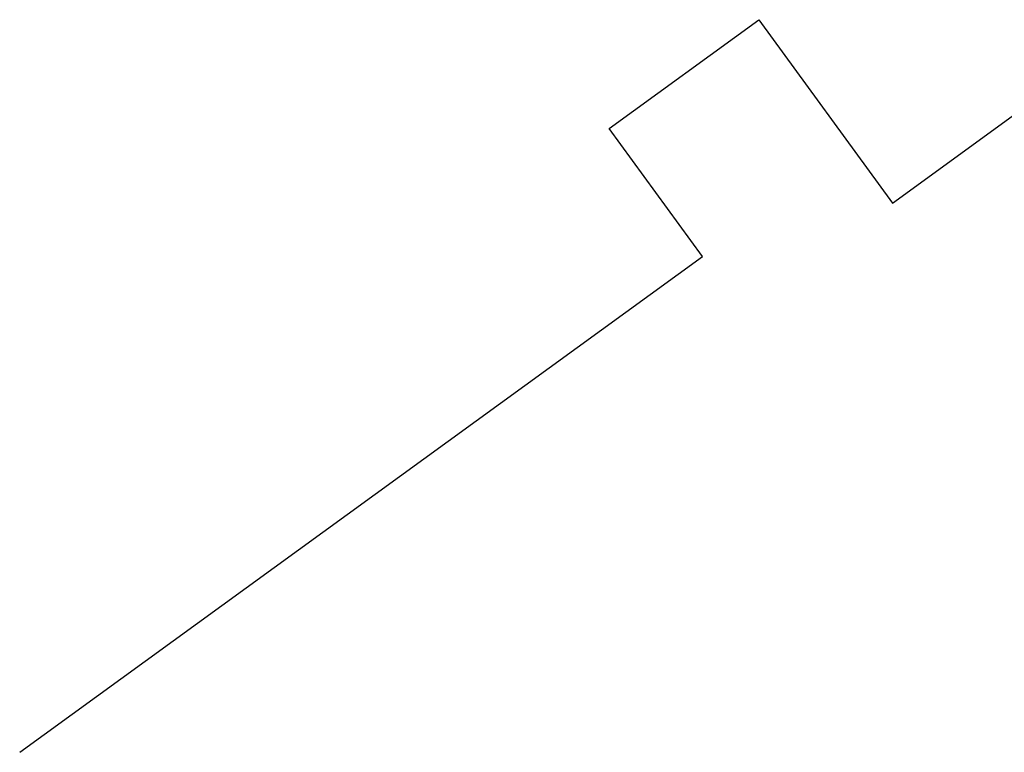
# Model space of a CAD drawing. Header units: metres. Extents: x -33 to 1508, y -379 to 284.
# Tile 126 of 129: x 1325 to 1349, y 5 to 23. Entities that reach past the tile are written whole.
import ezdxf

# ---------------------------------------------------------------- set-up
doc = ezdxf.new("R2010")
doc.units = ezdxf.units.M
doc.layers.add('A-DETL-WIDE', color=214, linetype='Continuous', lineweight=25)

msp = doc.modelspace()

# ---------------------------------------------------------------- linework, layer by layer
at = {"layer": 'A-DETL-WIDE'}
for p, q in [((1339.17, 20.046), (1342.799, 22.683)), ((1342.799, 22.683), (1346.032, 18.233)), ((1346.032, 18.233), (1350.098, 21.187)), ((1341.426, 16.94), (1339.17, 20.046)), ((1324.877, 4.917), (1341.426, 16.94))]:
    msp.add_line(p, q, dxfattribs=at)

doc.saveas('drawing.dxf')
